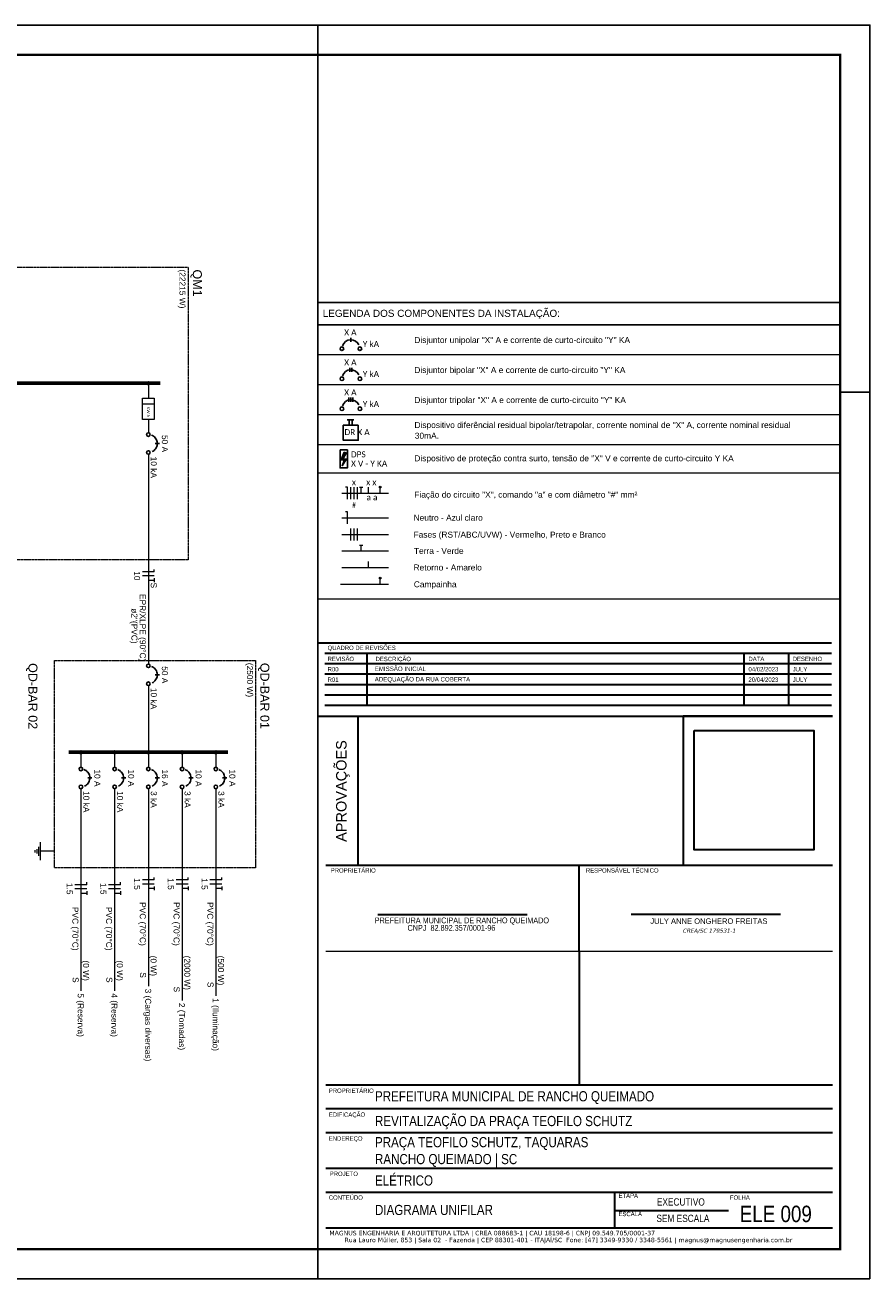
# Paper-space layout '009.DiagramasUnifilares.R00' of a CAD drawing. Header units: millimetres. Extents: x -8768 to 2147, y 15 to 4218.
# Tile 8 of 8: x 1864 to 2147, y 15 to 435. Entities that reach past the tile are written whole.
import ezdxf
from ezdxf.enums import TextEntityAlignment as Align

# ---------------------------------------------------------------- set-up
doc = ezdxf.new("R2010")
doc.units = ezdxf.units.MM
doc.header["$LTSCALE"] = 0.5
doc.linetypes.add('JIS_02_1.2', pattern=[0.25, 0.125, -0.125])
for name, color, linetype, lineweight in [('__MAGNUS.GER.Selo', 7, 'Continuous', 30), ('__MAGNUS.Margem', 7, 'Continuous', 70), ('__MAGNUS.Selo', 7, 'Continuous', 30), ('DI-Barramento', 6, 'Continuous', 60), ('DI-Disjuntor', 1, 'Continuous', 25), ('DI-Fios', 7, 'Continuous', 15), ('DI-Linhas do diagrama', 7, 'Continuous', 15), ('DI-Pontilhado', 7, 'JIS_02_1.2', 9), ('DI-Textos do diagrama', 7, 'Continuous', 9), ('DI-Títulos', 7, 'Continuous', 9), ('EL-Fios (Campainha)', 7, 'Continuous', 15), ('EL-Fios (Neutro)', 174, 'Continuous', 15), ('EL-Fios (Retorno)', 54, 'Continuous', 15), ('EL-Fios (Terra)', 74, 'Continuous', 15)]:
    doc.layers.add(name, color=color, linetype=linetype, lineweight=lineweight)
for name, color, linetype in [('EL_Pranchas', 7, 'Continuous'), ('EXP_Pranchas', 7, 'Continuous'), ('PDF_DI-Disjuntor', 1, 'Continuous'), ('PDF_DI-Tabelas', 7, 'Continuous'), ('PDF_DI-Textos do diagrama', 7, 'Continuous'), ('PDF_EL-Fios (Fase 1)', 1, 'Continuous'), ('PDF_EL-Fios (Fase 2)', 7, 'Continuous'), ('PDF_EL-Fios (Fase 3)', 7, 'Continuous'), ('PDF_EL-Textos fios', 7, 'Continuous'), ('PDF_Text', 7, 'Continuous'), ('ROC-ARQ-AP-0000-FLH-A0$0$ARQ-CARIMBO', 7, 'Continuous')]:
    doc.layers.add(name, color=color, linetype=linetype)
doc.styles.add('arial', font='arial.ttf')
doc.styles.add('Arial Narrow', font='ARIALN.TTF')
doc.styles.add('Calibri', font='arial.ttf')
doc.styles.add('PDF Arial', font='calibri.ttf')
doc.styles.get("Standard").update_dxf_attribs({"font": 'arial.ttf'})

# ---------------------------------------------------------------- blocks, each defined once
blk = doc.blocks.new('*U35')
at = {"layer": 'EXP_Pranchas'}
for p, q in [((-185, 410), (-185, 420)), ((-10, 297), (0, 297)), ((-185, 0), (-185, 10))]:
    blk.add_line(p, q, dxfattribs=at)
blk.add_lwpolyline([(0, 0), (-1000, 0), (-1000, 420), (0, 420)], close=True, dxfattribs=at)
at = {"layer": 'EXP_Pranchas', "const_width": 0.8}
blk.add_lwpolyline([(-975, 10), (-10, 10), (-10, 410), (-975, 410)], close=True, dxfattribs=at)

psp = doc.layouts.new('009.DiagramasUnifilares.R00')

# ---------------------------------------------------------------- hatches: boundary and pattern name
at = {"layer": 'DI-Linhas do diagrama', "linetype": 'Continuous'}
for points in [[(1905.02, 314.89), (1905.07, 314.89), (1905.12, 314.9), (1905.17, 314.91), (1905.22, 314.92), (1905.27, 314.94), (1905.32, 314.97), (1905.36, 315), (1905.4, 315.03), (1905.44, 315.06), (1905.48, 315.1), (1905.51, 315.14), (1905.54, 315.19), (1905.56, 315.23), (1905.58, 315.28), (1905.6, 315.33), (1905.61, 315.38), (1905.61, 315.43), (1905.62, 315.49), (1905.61, 315.54), (1905.61, 315.59), (1905.6, 315.64), (1905.58, 315.69), (1905.56, 315.74), (1905.54, 315.79), (1905.51, 315.83), (1905.48, 315.87), (1905.44, 315.91), (1905.4, 315.95), (1905.36, 315.98), (1905.32, 316.01), (1905.27, 316.03), (1905.22, 316.05), (1905.17, 316.07), (1905.12, 316.08), (1905.07, 316.08), (1905.02, 316.09), (1904.96, 316.08), (1904.91, 316.08), (1904.86, 316.07), (1904.81, 316.05), (1904.76, 316.03), (1904.72, 316.01), (1904.67, 315.98), (1904.63, 315.95), (1904.59, 315.91), (1904.56, 315.87), (1904.53, 315.83), (1904.5, 315.79), (1904.47, 315.74), (1904.45, 315.69), (1904.44, 315.64), (1904.43, 315.59), (1904.42, 315.54), (1904.42, 315.49), (1904.42, 315.43), (1904.43, 315.38), (1904.44, 315.33), (1904.45, 315.28), (1904.47, 315.23), (1904.5, 315.19), (1904.53, 315.14), (1904.56, 315.1), (1904.59, 315.06), (1904.63, 315.03), (1904.67, 315), (1904.72, 314.97), (1904.76, 314.94), (1904.81, 314.92), (1904.86, 314.91), (1904.91, 314.9), (1904.96, 314.89)], [(1882.42, 191.27), (1882.47, 191.27), (1882.52, 191.28), (1882.57, 191.29), (1882.62, 191.31), (1882.67, 191.33), (1882.72, 191.35), (1882.76, 191.38), (1882.8, 191.41), (1882.84, 191.45), (1882.88, 191.48), (1882.91, 191.53), (1882.94, 191.57), (1882.96, 191.62), (1882.98, 191.66), (1883, 191.71), (1883.01, 191.77), (1883.01, 191.82), (1883.02, 191.87), (1883.01, 191.92), (1883.01, 191.97), (1883, 192.03), (1882.98, 192.08), (1882.96, 192.12), (1882.94, 192.17), (1882.91, 192.21), (1882.88, 192.26), (1882.84, 192.29), (1882.8, 192.33), (1882.76, 192.36), (1882.72, 192.39), (1882.67, 192.41), (1882.62, 192.43), (1882.57, 192.45), (1882.52, 192.46), (1882.47, 192.47), (1882.42, 192.47), (1882.36, 192.47), (1882.31, 192.46), (1882.26, 192.45), (1882.21, 192.43), (1882.16, 192.41), (1882.12, 192.39), (1882.07, 192.36), (1882.03, 192.33), (1881.99, 192.29), (1881.96, 192.26), (1881.93, 192.21), (1881.9, 192.17), (1881.87, 192.12), (1881.85, 192.08), (1881.84, 192.03), (1881.83, 191.97), (1881.82, 191.92), (1881.82, 191.87), (1881.82, 191.82), (1881.83, 191.77), (1881.84, 191.71), (1881.85, 191.66), (1881.87, 191.62), (1881.9, 191.57), (1881.93, 191.53), (1881.96, 191.48), (1881.99, 191.45), (1882.03, 191.41), (1882.07, 191.38), (1882.12, 191.35), (1882.16, 191.33), (1882.21, 191.31), (1882.26, 191.29), (1882.31, 191.28), (1882.36, 191.27)], [(1893.72, 191.27), (1893.77, 191.27), (1893.82, 191.28), (1893.87, 191.29), (1893.92, 191.31), (1893.97, 191.33), (1894.02, 191.35), (1894.06, 191.38), (1894.1, 191.41), (1894.14, 191.45), (1894.18, 191.48), (1894.21, 191.53), (1894.24, 191.57), (1894.26, 191.62), (1894.28, 191.66), (1894.3, 191.71), (1894.31, 191.77), (1894.31, 191.82), (1894.32, 191.87), (1894.31, 191.92), (1894.31, 191.97), (1894.3, 192.03), (1894.28, 192.08), (1894.26, 192.12), (1894.24, 192.17), (1894.21, 192.21), (1894.18, 192.26), (1894.14, 192.29), (1894.1, 192.33), (1894.06, 192.36), (1894.02, 192.39), (1893.97, 192.41), (1893.92, 192.43), (1893.87, 192.45), (1893.82, 192.46), (1893.77, 192.47), (1893.72, 192.47), (1893.66, 192.47), (1893.61, 192.46), (1893.56, 192.45), (1893.51, 192.43), (1893.46, 192.41), (1893.42, 192.39), (1893.37, 192.36), (1893.33, 192.33), (1893.29, 192.29), (1893.26, 192.26), (1893.23, 192.21), (1893.2, 192.17), (1893.17, 192.12), (1893.15, 192.08), (1893.14, 192.03), (1893.13, 191.97), (1893.12, 191.92), (1893.12, 191.87), (1893.12, 191.82), (1893.13, 191.77), (1893.14, 191.71), (1893.15, 191.66), (1893.17, 191.62), (1893.2, 191.57), (1893.23, 191.53), (1893.26, 191.48), (1893.29, 191.45), (1893.33, 191.41), (1893.37, 191.38), (1893.42, 191.35), (1893.46, 191.33), (1893.51, 191.31), (1893.56, 191.29), (1893.61, 191.28), (1893.66, 191.27)], [(1905.02, 191.27), (1905.07, 191.27), (1905.12, 191.28), (1905.17, 191.29), (1905.22, 191.31), (1905.27, 191.33), (1905.32, 191.35), (1905.36, 191.38), (1905.4, 191.41), (1905.44, 191.45), (1905.48, 191.48), (1905.51, 191.53), (1905.54, 191.57), (1905.56, 191.62), (1905.58, 191.66), (1905.6, 191.71), (1905.61, 191.77), (1905.61, 191.82), (1905.62, 191.87), (1905.61, 191.92), (1905.61, 191.97), (1905.6, 192.03), (1905.58, 192.08), (1905.56, 192.12), (1905.54, 192.17), (1905.51, 192.21), (1905.48, 192.26), (1905.44, 192.29), (1905.4, 192.33), (1905.36, 192.36), (1905.32, 192.39), (1905.27, 192.41), (1905.22, 192.43), (1905.17, 192.45), (1905.12, 192.46), (1905.07, 192.47), (1905.02, 192.47), (1904.96, 192.47), (1904.91, 192.46), (1904.86, 192.45), (1904.81, 192.43), (1904.76, 192.41), (1904.72, 192.39), (1904.67, 192.36), (1904.63, 192.33), (1904.59, 192.29), (1904.56, 192.26), (1904.53, 192.21), (1904.5, 192.17), (1904.47, 192.12), (1904.45, 192.08), (1904.44, 192.03), (1904.43, 191.97), (1904.42, 191.92), (1904.42, 191.87), (1904.42, 191.82), (1904.43, 191.77), (1904.44, 191.71), (1904.45, 191.66), (1904.47, 191.62), (1904.5, 191.57), (1904.53, 191.53), (1904.56, 191.48), (1904.59, 191.45), (1904.63, 191.41), (1904.67, 191.38), (1904.72, 191.35), (1904.76, 191.33), (1904.81, 191.31), (1904.86, 191.29), (1904.91, 191.28), (1904.96, 191.27)], [(1916.32, 191.27), (1916.37, 191.27), (1916.42, 191.28), (1916.47, 191.29), (1916.52, 191.31), (1916.57, 191.33), (1916.62, 191.35), (1916.66, 191.38), (1916.7, 191.41), (1916.74, 191.45), (1916.78, 191.48), (1916.81, 191.53), (1916.84, 191.57), (1916.86, 191.62), (1916.88, 191.66), (1916.9, 191.71), (1916.91, 191.77), (1916.91, 191.82), (1916.92, 191.87), (1916.91, 191.92), (1916.91, 191.97), (1916.9, 192.03), (1916.88, 192.08), (1916.86, 192.12), (1916.84, 192.17), (1916.81, 192.21), (1916.78, 192.26), (1916.74, 192.29), (1916.7, 192.33), (1916.66, 192.36), (1916.62, 192.39), (1916.57, 192.41), (1916.52, 192.43), (1916.47, 192.45), (1916.42, 192.46), (1916.37, 192.47), (1916.32, 192.47), (1916.26, 192.47), (1916.21, 192.46), (1916.16, 192.45), (1916.11, 192.43), (1916.06, 192.41), (1916.02, 192.39), (1915.97, 192.36), (1915.93, 192.33), (1915.89, 192.29), (1915.86, 192.26), (1915.83, 192.21), (1915.8, 192.17), (1915.77, 192.12), (1915.75, 192.08), (1915.74, 192.03), (1915.73, 191.97), (1915.72, 191.92), (1915.72, 191.87), (1915.72, 191.82), (1915.73, 191.77), (1915.74, 191.71), (1915.75, 191.66), (1915.77, 191.62), (1915.8, 191.57), (1915.83, 191.53), (1915.86, 191.48), (1915.89, 191.45), (1915.93, 191.41), (1915.97, 191.38), (1916.02, 191.35), (1916.06, 191.33), (1916.11, 191.31), (1916.16, 191.29), (1916.21, 191.28), (1916.26, 191.27)], [(1927.62, 191.27), (1927.67, 191.27), (1927.72, 191.28), (1927.77, 191.29), (1927.82, 191.31), (1927.87, 191.33), (1927.92, 191.35), (1927.96, 191.38), (1928, 191.41), (1928.04, 191.45), (1928.08, 191.48), (1928.11, 191.53), (1928.14, 191.57), (1928.16, 191.62), (1928.18, 191.66), (1928.2, 191.71), (1928.21, 191.77), (1928.21, 191.82), (1928.22, 191.87), (1928.21, 191.92), (1928.21, 191.97), (1928.2, 192.03), (1928.18, 192.08), (1928.16, 192.12), (1928.14, 192.17), (1928.11, 192.21), (1928.08, 192.26), (1928.04, 192.29), (1928, 192.33), (1927.96, 192.36), (1927.92, 192.39), (1927.87, 192.41), (1927.82, 192.43), (1927.77, 192.45), (1927.72, 192.46), (1927.67, 192.47), (1927.62, 192.47), (1927.56, 192.47), (1927.51, 192.46), (1927.46, 192.45), (1927.41, 192.43), (1927.36, 192.41), (1927.32, 192.39), (1927.27, 192.36), (1927.23, 192.33), (1927.19, 192.29), (1927.16, 192.26), (1927.13, 192.21), (1927.1, 192.17), (1927.07, 192.12), (1927.05, 192.08), (1927.04, 192.03), (1927.03, 191.97), (1927.02, 191.92), (1927.02, 191.87), (1927.02, 191.82), (1927.03, 191.77), (1927.04, 191.71), (1927.05, 191.66), (1927.07, 191.62), (1927.1, 191.57), (1927.13, 191.53), (1927.16, 191.48), (1927.19, 191.45), (1927.23, 191.41), (1927.27, 191.38), (1927.32, 191.35), (1927.36, 191.33), (1927.41, 191.31), (1927.46, 191.29), (1927.51, 191.28), (1927.56, 191.27)]]:
    psp.add_hatch(color=9, dxfattribs=at).paths.add_polyline_path(points)
at = {"layer": 'PDF_DI-Textos do diagrama'}
psp.add_hatch(color=256, dxfattribs=at).paths.add_polyline_path([(1971.37, 292.16), (1970.65, 292.46), (1970.52, 292.16), (1969.71, 290.17), (1969.5, 289.7), (1970.65, 289.7), (1969.97, 287.79), (1971.15, 289.7), (1971.45, 290.17), (1970.35, 290.17)])

# ---------------------------------------------------------------- linework, layer by layer
for p, q in [((1961.82, 25.15), (1961.82, 425.46)), ((1961.82, 203.99), (1961.82, 228.47))]:
    psp.add_line(p, q)
at = {"layer": '__MAGNUS.GER.Selo'}
psp.add_lwpolyline([(2087.94, 199.18), (2127.98, 199.18), (2127.98, 159.18), (2087.94, 159.18)], close=True, dxfattribs=at)
psp.add_lwpolyline([(2087.94, 199.18), (2127.98, 199.18), (2127.98, 159.18), (2087.94, 159.18)], close=True, dxfattribs=at)
psp.add_lwpolyline([(2087.94, 199.18), (2127.98, 199.18), (2127.98, 159.18), (2087.94, 159.18)], close=True, dxfattribs=at)
at = {"layer": '__MAGNUS.Margem', "linetype": 'Continuous', "lineweight": 9}
psp.add_line((1961.82, 203.99), (1961.82, 19.97), dxfattribs=at)
at = {"layer": '__MAGNUS.Selo'}
for p, q in [((2133.92, 228.47), (1961.82, 228.47)), ((2133.92, 224.97), (1964.17, 224.97)), ((1978.24, 224.97), (1978.24, 207.49)), ((2104.58, 224.97), (2104.58, 207.49)), ((2119.58, 224.97), (2119.58, 207.49)), ((2133.92, 221.48), (1964.17, 221.48)), ((2133.92, 217.98), (1964.17, 217.98)), ((2133.92, 214.48), (1964.17, 214.48)), ((2133.92, 210.99), (1964.17, 210.99)), ((2133.92, 207.49), (1964.17, 207.49)), ((1961.82, 203.99), (2134.27, 203.99)), ((1975.18, 203.99), (1975.18, 153.99)), ((2134.27, 203.99), (2084.27, 203.99)), ((2084.27, 203.99), (2084.27, 153.99)), ((2049.39, 153.99), (1964.52, 153.99)), ((2134.27, 153.99), (1964.52, 153.99)), ((2049.39, 125.15), (2049.39, 153.99)), ((1981.91, 137.5), (2032, 137.5)), ((2116.88, 137.5), (2066.78, 137.5)), ((2049.39, 125.15), (2049.39, 80.41)), ((2134.27, 80.41), (1964.52, 80.41)), ((2134.27, 72.41), (1964.52, 72.41)), ((2134.27, 64.41), (1964.52, 64.41)), ((2134.27, 52.41), (1964.52, 52.41)), ((2134.27, 44.41), (1964.52, 44.41)), ((2061.26, 44.41), (2061.26, 38.41)), ((2061.26, 38.41), (2099.4, 38.41)), ((2061.26, 38.41), (2061.26, 32.41)), ((2134.27, 32.41), (1964.52, 32.41))]:
    psp.add_line(p, q, dxfattribs=at)
at = {"layer": '__MAGNUS.Selo', "lineweight": 0}
psp.add_line((2134.27, 125.15), (1964.52, 125.15), dxfattribs=at)
at = {"layer": 'DI-Barramento'}
for p, q in [((1909.02, 315.49), (1607.09, 315.49)), ((1931.62, 191.87), (1878.42, 191.87))]:
    psp.add_line(p, q, dxfattribs=at)
at = {"layer": 'DI-Disjuntor'}
for p, q in [((1908.72, 295.29), (1907.32, 295.29)), ((1908.72, 217.83), (1907.32, 217.83)), ((1886.12, 183.27), (1884.72, 183.27)), ((1897.42, 183.27), (1896.02, 183.27)), ((1908.72, 183.27), (1907.32, 183.27)), ((1920.02, 183.27), (1918.62, 183.27)), ((1931.32, 183.27), (1929.92, 183.27))]:
    psp.add_line(p, q, dxfattribs=at)
for points in [[(1906.28, 292.57), (1906.63, 292.76), (1906.95, 292.99), (1907.23, 293.26), (1907.47, 293.57), (1907.68, 293.9), (1907.84, 294.26), (1907.95, 294.64), (1908.01, 295.03), (1908.01, 295.42), (1907.97, 295.81), (1907.88, 296.19), (1907.74, 296.55), (1907.55, 296.9), (1907.31, 297.22), (1907.04, 297.5), (1906.74, 297.74), (1906.4, 297.95), (1906.04, 298.11)], [(1906.28, 215.11), (1906.63, 215.3), (1906.95, 215.53), (1907.23, 215.8), (1907.47, 216.11), (1907.68, 216.45), (1907.84, 216.8), (1907.95, 217.18), (1908.01, 217.57), (1908.01, 217.96), (1907.97, 218.35), (1907.88, 218.73), (1907.74, 219.1), (1907.55, 219.44), (1907.31, 219.76), (1907.04, 220.04), (1906.74, 220.29), (1906.4, 220.49), (1906.04, 220.65)], [(1883.68, 180.55), (1884.03, 180.74), (1884.35, 180.97), (1884.63, 181.24), (1884.87, 181.55), (1885.08, 181.88), (1885.24, 182.24), (1885.35, 182.62), (1885.41, 183.01), (1885.41, 183.4), (1885.37, 183.79), (1885.28, 184.17), (1885.14, 184.54), (1884.95, 184.88), (1884.71, 185.2), (1884.44, 185.48), (1884.14, 185.73), (1883.8, 185.93), (1883.44, 186.09)], [(1894.98, 180.55), (1895.33, 180.74), (1895.65, 180.97), (1895.93, 181.24), (1896.17, 181.55), (1896.38, 181.88), (1896.54, 182.24), (1896.65, 182.62), (1896.71, 183.01), (1896.71, 183.4), (1896.67, 183.79), (1896.58, 184.17), (1896.44, 184.54), (1896.25, 184.88), (1896.01, 185.2), (1895.74, 185.48), (1895.44, 185.73), (1895.1, 185.93), (1894.74, 186.09)], [(1906.28, 180.55), (1906.63, 180.74), (1906.95, 180.97), (1907.23, 181.24), (1907.47, 181.55), (1907.68, 181.88), (1907.84, 182.24), (1907.95, 182.62), (1908.01, 183.01), (1908.01, 183.4), (1907.97, 183.79), (1907.88, 184.17), (1907.74, 184.54), (1907.55, 184.88), (1907.31, 185.2), (1907.04, 185.48), (1906.74, 185.73), (1906.4, 185.93), (1906.04, 186.09)], [(1917.58, 180.55), (1917.93, 180.74), (1918.25, 180.97), (1918.53, 181.24), (1918.77, 181.55), (1918.98, 181.88), (1919.14, 182.24), (1919.25, 182.62), (1919.31, 183.01), (1919.31, 183.4), (1919.27, 183.79), (1919.18, 184.17), (1919.04, 184.54), (1918.85, 184.88), (1918.61, 185.2), (1918.34, 185.48), (1918.04, 185.73), (1917.7, 185.93), (1917.34, 186.09)], [(1928.88, 180.55), (1929.23, 180.74), (1929.55, 180.97), (1929.83, 181.24), (1930.07, 181.55), (1930.28, 181.88), (1930.44, 182.24), (1930.55, 182.62), (1930.61, 183.01), (1930.61, 183.4), (1930.57, 183.79), (1930.48, 184.17), (1930.34, 184.54), (1930.15, 184.88), (1929.91, 185.2), (1929.64, 185.48), (1929.34, 185.73), (1929, 185.93), (1928.64, 186.09)]]:
    psp.add_lwpolyline(points, dxfattribs=at)
for centre in [(1905.02, 298.29), (1905.02, 292.29), (1905.02, 220.83), (1905.02, 214.83), (1882.42, 186.27), (1893.72, 186.27), (1905.02, 186.27), (1916.32, 186.27), (1927.62, 186.27), (1882.42, 180.27), (1893.72, 180.27), (1905.02, 180.27), (1916.32, 180.27), (1927.62, 180.27)]:
    psp.add_circle(centre, 0.6, dxfattribs=at)
at = {"layer": 'DI-Fios'}
for p, q in [((1907.02, 252.33), (1903.02, 252.33)), ((1907.02, 252.33), (1907.02, 253.13)), ((1907.02, 250.93), (1903.02, 250.93)), ((1905.02, 249.53), (1907.02, 249.53)), ((1907.02, 250.17), (1907.02, 248.89)), ((1884.42, 147.51), (1880.42, 147.51)), ((1884.42, 147.51), (1884.42, 148.31)), ((1895.72, 147.51), (1891.72, 147.51)), ((1895.72, 147.51), (1895.72, 148.31)), ((1907.02, 149.11), (1903.02, 149.11)), ((1907.02, 147.71), (1903.02, 147.71)), ((1907.02, 149.11), (1907.02, 149.91)), ((1918.32, 149.11), (1914.32, 149.11)), ((1918.32, 147.71), (1914.32, 147.71)), ((1918.32, 149.11), (1918.32, 149.91)), ((1929.62, 149.11), (1925.62, 149.11)), ((1929.62, 147.71), (1925.62, 147.71)), ((1929.62, 149.11), (1929.62, 149.91)), ((1884.42, 146.11), (1880.42, 146.11)), ((1882.42, 144.71), (1884.42, 144.71)), ((1884.42, 145.35), (1884.42, 144.07)), ((1895.72, 146.11), (1891.72, 146.11)), ((1893.72, 144.71), (1895.72, 144.71)), ((1895.72, 145.35), (1895.72, 144.07)), ((1905.02, 146.31), (1907.02, 146.31)), ((1907.02, 146.95), (1907.02, 145.67)), ((1916.32, 146.31), (1918.32, 146.31)), ((1918.32, 146.95), (1918.32, 145.67)), ((1927.62, 146.31), (1929.62, 146.31)), ((1929.62, 146.95), (1929.62, 145.67))]:
    psp.add_line(p, q, dxfattribs=at)
at = {"layer": 'DI-Linhas do diagrama'}
for p, q in [((1905.02, 314.89), (1905.02, 310.49)), ((1907.02, 308.49), (1903.02, 308.49)), ((1905.02, 303.29), (1905.02, 298.89)), ((1905.02, 291.69), (1905.02, 252.33)), ((1905.02, 252.33), (1905.02, 249.53)), ((1905.02, 249.53), (1905.02, 234.35)), ((1905.02, 234.35), (1905.02, 221.43)), ((1905.02, 214.23), (1905.02, 201.87)), ((1905.02, 201.87), (1905.02, 196.87)), ((1905.02, 196.87), (1905.02, 191.87)), ((1882.42, 191.27), (1882.42, 186.87)), ((1893.72, 191.27), (1893.72, 186.87)), ((1905.02, 191.27), (1905.02, 186.87)), ((1916.32, 191.27), (1916.32, 186.87)), ((1927.62, 191.27), (1927.62, 186.87)), ((1882.42, 179.67), (1882.42, 162.51)), ((1893.72, 179.67), (1893.72, 162.51)), ((1905.02, 179.67), (1905.02, 164.11)), ((1916.32, 179.67), (1916.32, 164.11)), ((1927.62, 179.67), (1927.62, 164.11)), ((1905.02, 164.11), (1905.02, 159.11)), ((1916.32, 164.11), (1916.32, 159.11)), ((1927.62, 164.11), (1927.62, 159.11)), ((1882.42, 162.51), (1882.42, 157.51)), ((1893.72, 162.51), (1893.72, 157.51)), ((1882.42, 157.51), (1882.42, 147.51)), ((1893.72, 157.51), (1893.72, 147.51)), ((1905.02, 159.11), (1905.02, 149.11)), ((1916.32, 159.11), (1916.32, 149.11)), ((1927.62, 159.11), (1927.62, 149.11)), ((1882.42, 147.51), (1882.42, 144.71)), ((1893.72, 147.51), (1893.72, 144.71)), ((1905.02, 149.11), (1905.02, 146.31)), ((1916.32, 149.11), (1916.32, 146.31)), ((1927.62, 149.11), (1927.62, 146.31)), ((1882.42, 144.71), (1882.42, 133.11)), ((1893.72, 144.71), (1893.72, 133.11)), ((1905.02, 146.31), (1905.02, 134.7)), ((1916.32, 146.31), (1916.32, 134.7)), ((1927.62, 146.31), (1927.62, 134.7)), ((1905.02, 134.7), (1905.02, 123.74)), ((1916.32, 134.7), (1916.32, 123.74)), ((1927.62, 134.7), (1927.62, 123.74)), ((1882.42, 133.11), (1882.42, 122.14)), ((1893.72, 133.11), (1893.72, 122.14)), ((1882.42, 122.14), (1882.42, 115.12)), ((1893.72, 122.14), (1893.72, 115.12)), ((1905.02, 123.74), (1905.02, 116.72)), ((1916.32, 123.74), (1916.32, 111.93)), ((1927.62, 123.74), (1927.62, 113.52)), ((1882.42, 115.12), (1882.42, 111.92)), ((1893.72, 115.12), (1893.72, 111.92)), ((1905.02, 116.72), (1905.02, 113.52)), ((1927.62, 113.52), (1927.62, 110.32)), ((1916.32, 111.93), (1916.32, 108.73))]:
    psp.add_line(p, q, dxfattribs=at)
psp.add_lwpolyline([(1907.02, 310.49), (1907.02, 303.29), (1903.02, 303.29), (1903.02, 310.49), (1907.02, 310.49)], dxfattribs=at)
for centre in [(1905.02, 315.49), (1905.02, 315.49), (1882.42, 191.87), (1882.42, 191.87), (1893.72, 191.87), (1893.72, 191.87), (1905.02, 191.87), (1905.02, 191.87), (1916.32, 191.87), (1916.32, 191.87), (1927.62, 191.87), (1927.62, 191.87)]:
    psp.add_circle(centre, 0.6, dxfattribs=at)
at = {"layer": 'DI-Pontilhado'}
for points in [[(1918.32, 354.39), (1918.32, 256.33), (1601.49, 256.33), (1601.49, 354.39), (1918.32, 354.39)], [(1940.92, 222.63), (1940.92, 153.11), (1873.62, 153.11), (1873.62, 222.63), (1940.92, 222.63)]]:
    psp.add_lwpolyline(points, dxfattribs=at)
at = {"layer": 'DI-Textos do diagrama'}
for p, q in [((1868.22, 160.21), (1868.22, 157.21)), ((1868.82, 161.71), (1868.82, 155.71)), ((1867.02, 159.08), (1867.02, 158.33)), ((1867.62, 159.46), (1867.62, 157.96)), ((1873.62, 158.71), (1868.82, 158.71))]:
    psp.add_line(p, q, dxfattribs=at)
at = {"layer": 'EL-Fios (Campainha)'}
for points in [[(1982.69, 278.67), (1982.69, 280.66)], [(1982.69, 248.19), (1982.69, 250.18)]]:
    psp.add_lwpolyline(points, dxfattribs=at)
for centre in [(1982.72, 280.68), (1982.72, 250.2)]:
    psp.add_circle(centre, 0.276, dxfattribs=at)
at = {"layer": 'EL-Fios (Neutro)'}
for points in [[(1971.71, 276.63), (1971.71, 280.66), (1971.03, 280.66)], [(1971.71, 268.38), (1971.71, 272.41), (1971.03, 272.41)]]:
    psp.add_lwpolyline(points, dxfattribs=at)
at = {"layer": 'EL-Fios (Retorno)'}
for points in [[(1978.79, 278.67), (1978.79, 280.66)], [(1978.79, 253.75), (1978.79, 255.74)]]:
    psp.add_lwpolyline(points, dxfattribs=at)
at = {"layer": 'EL-Fios (Terra)'}
for points in [[(1975.78, 280.66), (1976.84, 280.66)], [(1976.29, 278.67), (1976.29, 280.66)], [(1975.78, 261.3), (1976.84, 261.3)], [(1976.29, 259.3), (1976.29, 261.3)]]:
    psp.add_lwpolyline(points, dxfattribs=at)
at = {"layer": 'PDF_DI-Disjuntor', "lineweight": 25}
for points in [[(1972.89, 329.33), (1972.89, 330.73)], [(1972.55, 319.27), (1972.55, 320.67)], [(1973.23, 319.27), (1973.23, 320.67)], [(1972.22, 309.22), (1972.22, 310.66)], [(1972.89, 309.22), (1972.89, 310.66)], [(1973.57, 309.22), (1973.57, 310.66)], [(1971.62, 303.19), (1973.87, 303.19)], [(1972.34, 301.41), (1972.34, 303.19)], [(1973.36, 301.41), (1973.36, 303.19)]]:
    psp.add_lwpolyline(points, dxfattribs=at)
for points in [[(1975.36, 301.41), (1970.35, 301.41), (1970.35, 296.4), (1975.36, 296.4)], [(1969.25, 293.14), (1971.75, 293.14), (1971.75, 287.11), (1969.25, 287.11)]]:
    psp.add_lwpolyline(points, close=True, dxfattribs=at)
for centre in [(1969.9, 327.06), (1975.93, 327.06), (1969.9, 317), (1975.93, 317), (1969.9, 306.95), (1975.93, 306.95)]:
    psp.add_circle(centre, 0.615, dxfattribs=at)
for centre in [(1972.9, 327.09), (1972.9, 317.03), (1972.9, 306.98)]:
    psp.add_arc(centre, 2.97, 24.2506, 161.0345, dxfattribs=at)
at = {"layer": 'PDF_DI-Tabelas', "lineweight": 13}
for points in [[(2136.82, 325), (1961.82, 325)], [(2136.82, 314.94), (1961.82, 314.94)], [(2136.82, 304.89), (1961.82, 304.89)], [(2136.82, 294.83), (1961.82, 294.83)], [(2136.82, 285.33), (1961.82, 285.33)], [(2136.82, 243.2), (1961.82, 243.2)]]:
    psp.add_lwpolyline(points, dxfattribs=at)
at = {"layer": 'PDF_DI-Textos do diagrama', "lineweight": 9}
psp.add_lwpolyline([(1971.37, 292.16), (1970.35, 290.17), (1971.45, 290.17), (1969.97, 287.79), (1970.65, 289.7), (1969.5, 289.7), (1970.65, 292.46)], close=True, dxfattribs=at)
at = {"layer": 'PDF_EL-Fios (Fase 1)', "lineweight": 18}
for points in [[(1972.85, 276.63), (1972.85, 280.66)], [(1972.85, 262.83), (1972.85, 266.86)]]:
    psp.add_lwpolyline(points, dxfattribs=at)
at = {"layer": 'PDF_EL-Fios (Fase 2)', "lineweight": 18}
for points in [[(1974, 276.63), (1974, 280.66)], [(1974, 262.83), (1974, 266.86)]]:
    psp.add_lwpolyline(points, dxfattribs=at)
at = {"layer": 'PDF_EL-Fios (Fase 3)', "lineweight": 18}
for points in [[(1975.14, 276.63), (1975.14, 280.66)], [(1975.14, 262.83), (1975.14, 266.86)]]:
    psp.add_lwpolyline(points, dxfattribs=at)
at = {"layer": 'PDF_EL-Textos fios', "lineweight": 9}
for points in [[(1969.88, 278.67), (1985.45, 278.67)], [(1969.88, 270.42), (1985.45, 270.42)], [(1969.88, 264.86), (1985.45, 264.86)], [(1969.88, 259.3), (1985.45, 259.3)], [(1969.88, 253.75), (1985.45, 253.75)], [(1969.42, 248.19), (1985.45, 248.19)]]:
    psp.add_lwpolyline(points, dxfattribs=at)
at = {"layer": 'ROC-ARQ-AP-0000-FLH-A0$0$ARQ-CARIMBO'}
for p, q in [((1961.82, 342.52), (2136.82, 342.52)), ((1961.82, 335.05), (2136.82, 335.05))]:
    psp.add_line(p, q, dxfattribs=at)

# ---------------------------------------------------------------- block references
at = {"layer": 'EL_Pranchas'}
psp.add_blockref('*U35', (2146.82, 15.46), dxfattribs=at)

# ---------------------------------------------------------------- texts
at = {"style": 'Arial Narrow'}
for s, height, p in [('EMISSÃO INICIAL ', 1.5, (1980.88, 219.08)), ('ADEQUAÇÃO DA RUA COBERTA', 1.5, (1980.88, 215.58)), ('PREFEITURA MUNICIPAL DE RANCHO QUEIMADO', 1.94, (1980.88, 134.58)), ('CNPJ  82.892.357/0001-96', 1.94, (1991.88, 132.08))]:
    psp.add_text(s, height=height, dxfattribs=at).set_placement(p)
at = {"layer": '__MAGNUS.Selo', "style": 'Arial Narrow', "width": 1}
for s, p in [('QUADRO DE REVISÕES', (1965.09, 227.59)), ('REVISÃO', (1965.09, 223.87)), ('DESCRIÇÃO', (1981.16, 223.85)), ('DATA', (2106.11, 223.88)), ('DESENHO', (2120.94, 223.88)), ('PROPRIETÁRIO', (1966.15, 153.02)), ('RESPONSÁVEL TÉCNICO', (2051.62, 153.02)), ('PROPRIETÁRIO', (1965.49, 79.23)), ('EDIFICAÇÃO', (1965.49, 71.23)), ('ENDEREÇO', (1965.49, 63.23)), ('PROJETO', (1965.82, 51.4)), ('CONTEÚDO', (1965.49, 43.44)), ('ETAPA', (2062.56, 44.07)), ('FOLHA', (2099.92, 43.43)), ('ESCALA', (2062.56, 37.94))]:
    psp.add_text(s, height=1.455, dxfattribs=at).set_placement(p, align=Align.TOP_LEFT)
for s, height, p in [('PREFEITURA MUNICIPAL DE RANCHO QUEIMADO', 3.395, (1980.96, 76.65)), ('REVITALIZAÇÃO DA PRAÇA TEOFILO SCHUTZ', 3.395, (1980.96, 68.35)), ('PRAÇA TEOFILO SCHUTZ, TAQUARAS', 3.395, (1980.96, 61.28)), ('RANCHO QUEIMADO | SC', 3.395, (1980.96, 55.61)), ('ELÉTRICO', 3.395, (1980.96, 48.44)), ('EXECUTIVO ', 2.425, (2075.43, 41.24)), ('ELE 009', 5.5, (2103.19, 37.24)), ('SEM ESCALA', 2.425, (2075.27, 35.75))]:
    psp.add_text(s, height=height, dxfattribs=at).set_placement(p, align=Align.MIDDLE_LEFT)
at = {"layer": '__MAGNUS.Selo', "insert": (1967.94, 161.85), "char_height": 3.4848, "width": 80.7299, "attachment_point": 1, "rotation": 90, "style": 'Arial Narrow'}
psp.add_mtext('{\\f@Arial Unicode MS|b0|i0|c0|p34;APROVAÇÕES}', dxfattribs=at)
at = {"layer": '__MAGNUS.Selo'}
for s, insert, char_height, width, attachment_point, style in [('JULY ANNE ONGHERO FREITAS', (2092.86, 135.3), 1.8197, 61.4418, 5, 'arial'), ('DIAGRAMA UNIFILAR', (1980.96, 38.54), 3.395, 114.7311, 4, 'Arial Narrow')]:
    psp.add_mtext(s, dxfattribs=dict(at, insert=insert, char_height=char_height, width=width, attachment_point=attachment_point, style=style))
for s, insert, char_height, width, attachment_point in [('{\\fVerdana|b0|i1|c0|p34;CREA/SC 179531-1}', (2092.86, 132.02), 1.3648, 61.4418, 5), ('\\pxql;{\\fVerdana|b0|i0|c0|p34;MAGNUS ENGENHARIA E ARQUITETURA LTDA | CREA 088683-1 | CAU 18198-6 | CNPJ 09.549.705/0001-37}', (2131.3, 30.58), 1.5, 165.617, 6), ('{\\fVerdana|b0|i0|c0|p34;Rua Lauro Müller, 853 | Sala 02  - Fazenda | CEP 88301-401 - ITAJAÍ/SC  Fone: [47] 3349-9330 / 3348-5561 | magnus@magnusengenharia.com.br}', (2120.81, 28.26), 1.5, 168.987, 6)]:
    psp.add_mtext(s, dxfattribs=dict(at, insert=insert, char_height=char_height, width=width, attachment_point=attachment_point))
at = {"layer": '__MAGNUS.Selo', "style": 'Arial Narrow', "width": 1}
for tag, text, p in [('R00', 'R00', (1965.1, 219.69)), ('04/02/2023', '00/00', (2106.11, 219.69)), ('JULY', 'Nome', (2120.95, 219.69)), ('R01', 'R00', (1965.1, 216.19)), ('20/04/2023', '00/00', (2106.11, 216.19)), ('JULY', 'Nome', (2120.95, 216.19))]:
    psp.add_attdef(tag, text=text, height=1.46, dxfattribs=at).set_placement(p, align=Align.MIDDLE_LEFT)
at = {"layer": 'DI-Textos do diagrama', "attachment_point": 7, "rotation": 270, "line_spacing_factor": 0.6, "style": 'Calibri'}
for s, insert, char_height, width in [('(22215 W)', (1914.86, 353.59), 2, 26.8169), ('KW.h', (1904.52, 307.61), 1, 6.8939), ('50 A', (1909.52, 298.15), 2, 11.4554), ('10 kA', (1905.82, 290.89), 2, 14.3211), ('10', (1900.22, 252.52), 2, 6.385), ('S', (1905.82, 248.73), 2, 2.8958), ('EPR/XLPE (90%%dC)', (1901.56, 244.88), 2, 42.0958), ('ø2"(PVC)', (1898.76, 240.12), 2, 23.0723), ('50 A', (1909.52, 220.69), 2, 11.4554), ('(2500 W)', (1937.46, 221.83), 2, 23.6244), ('10 kA', (1905.82, 213.43), 2, 14.3211), ('10 A', (1886.92, 186.13), 2, 11.4554), ('10 A', (1898.22, 186.13), 2, 11.4554), ('16 A', (1909.52, 186.13), 2, 11.4554), ('10 A', (1920.82, 186.13), 2, 11.4554), ('10 A', (1932.12, 186.13), 2, 11.4554), ('10 kA', (1883.22, 178.87), 2, 14.3211), ('10 kA', (1894.52, 178.87), 2, 14.3211), ('3 kA', (1905.82, 178.87), 2, 11.1286), ('3 kA', (1917.12, 178.87), 2, 11.1286), ('3 kA', (1928.42, 178.87), 2, 11.1286), ('1.5', (1877.62, 148.1), 2, 7.9775), ('1.5', (1888.92, 148.1), 2, 7.9775), ('1.5', (1900.22, 149.7), 2, 7.9775), ('1.5', (1911.52, 149.7), 2, 7.9775), ('1.5', (1922.82, 149.7), 2, 7.9775), ('PVC (70%%dC)', (1878.96, 140.07), 2, 27.8498), ('PVC (70%%dC)', (1890.26, 140.07), 2, 27.8498), ('PVC (70%%dC)', (1901.56, 141.67), 2, 27.8498), ('PVC (70%%dC)', (1912.86, 141.67), 2, 27.8498), ('PVC (70%%dC)', (1924.16, 141.67), 2, 27.8498), ('(0 W)', (1882.56, 122.14), 2, 14.0469), ('(0 W)', (1893.86, 122.14), 2, 14.0469), ('(0 W)', (1905.16, 123.74), 2, 14.0469), ('(2000 W)', (1916.46, 123.74), 2, 23.6244), ('(500 W)', (1927.76, 123.74), 2, 20.4319), ('S', (1902.22, 118.17), 2, 2.8958), ('S', (1879.62, 116.57), 2, 2.8958), ('S', (1890.92, 116.57), 2, 2.8958), ('S', (1924.82, 114.97), 2, 2.8958), ('5 (Reserva)', (1880.76, 111.12), 2, 28.661), ('4 (Reserva)', (1892.06, 111.12), 2, 28.661), ('3 (Cargas diversas)', (1903.36, 112.72), 2, 47.7784), ('S', (1913.52, 113.38), 2, 2.8958), ('1 (Iluminação)', (1925.96, 109.52), 2, 36.6085), ('2 (Tomadas)', (1914.66, 107.93), 2, 31.6845)]:
    psp.add_mtext(s, dxfattribs=dict(at, insert=insert, char_height=char_height, width=width))
at = {"layer": 'DI-Títulos', "char_height": 3, "attachment_point": 7, "rotation": 270, "line_spacing_factor": 0.6, "style": 'Calibri'}
for s, insert, width in [('QM1', (1919.12, 353.59), 19.2338), ('QD-BAR 02', (1864.02, 221.74), 42.5296), ('QD-BAR 01', (1941.72, 221.83), 42.5296)]:
    psp.add_mtext(s, dxfattribs=dict(at, insert=insert, width=width))
at = {"layer": 'PDF_Text', "attachment_point": 7}
for s, insert, char_height, style in [('X A', (1970.65, 331.53), 2.004, 'PDF Arial'), ('Y kA', (1976.88, 327.63), 2.004, 'PDF Arial'), ('Disjuntor unipolar "X" A e corrente de curto-circuito "Y" KA', (1994.15, 328.35), 2.0043, 'Calibri'), ('X A', (1970.65, 321.48), 2.004, 'PDF Arial'), ('Y kA', (1976.88, 317.57), 2.004, 'PDF Arial'), ('Disjuntor bipolar "X" A e corrente de curto-circuito "Y" KA', (1994.15, 318.3), 2.0043, 'Calibri'), ('X A', (1970.65, 311.42), 2.004, 'PDF Arial'), ('Disjuntor tripolar "X" A e corrente de curto-circuito "Y" KA', (1994.15, 308.25), 2.0043, 'Calibri'), ('Y kA', (1976.88, 307.52), 2.004, 'PDF Arial'), ('Dispositivo diferêncial residual bipolar/tetrapolar, corrente nominal de "X" A, corrente nominal residual', (1994.19, 299.88), 2.00426, 'Calibri'), ('DR X A', (1970.73, 298.1), 2.004, 'PDF Arial'), ('30mA.', (1994.32, 296.88), 2.004, 'Calibri'), ('X V - Y KA', (1972.94, 287.58), 2.004, 'PDF Arial'), ('DPS', (1972.89, 290.64), 2.004, 'PDF Arial'), ('Dispositivo de proteção contra surto, tensão de "X" V e corrente de curto-circuito Y KA', (1994.15, 288.72), 2.0043, 'Calibri'), ('x', (1973.23, 281.34), 2, 'PDF Arial'), ('x x', (1978.03, 281.34), 2.004, 'PDF Arial'), ('a a', (1978.11, 276.26), 2.004, 'PDF Arial'), ('Fiação do circuito "X", comando "a" e com diâmetro "#" mm²', (1994.15, 276.55), 2.0043, 'Calibri'), ('#', (1973.28, 273.8), 1.7, 'PDF Arial'), ('Neutro - Azul claro', (1993.9, 269.41), 2.0043, 'Calibri'), ('Fases (RST/ABC/UVW) - Vermelho, Preto e Branco', (1993.9, 263.17), 2.0043, 'Calibri'), ('Terra - Verde', (1994.02, 258.3), 2.0043, 'Calibri'), ('Retorno - Amarelo', (1993.9, 252.74), 2.0043, 'Calibri'), ('Campainha', (1993.98, 246.53), 2.004, 'Calibri')]:
    psp.add_mtext(s, dxfattribs=dict(at, insert=insert, char_height=char_height, style=style))
at = {"layer": 'ROC-ARQ-AP-0000-FLH-A0$0$ARQ-CARIMBO', "style": 'Calibri'}
psp.add_text('LEGENDA DOS COMPONENTES DA INSTALAÇÃO:', height=2.382, dxfattribs=at).set_placement((1963.45, 337.72))

doc.saveas('drawing.dxf')
